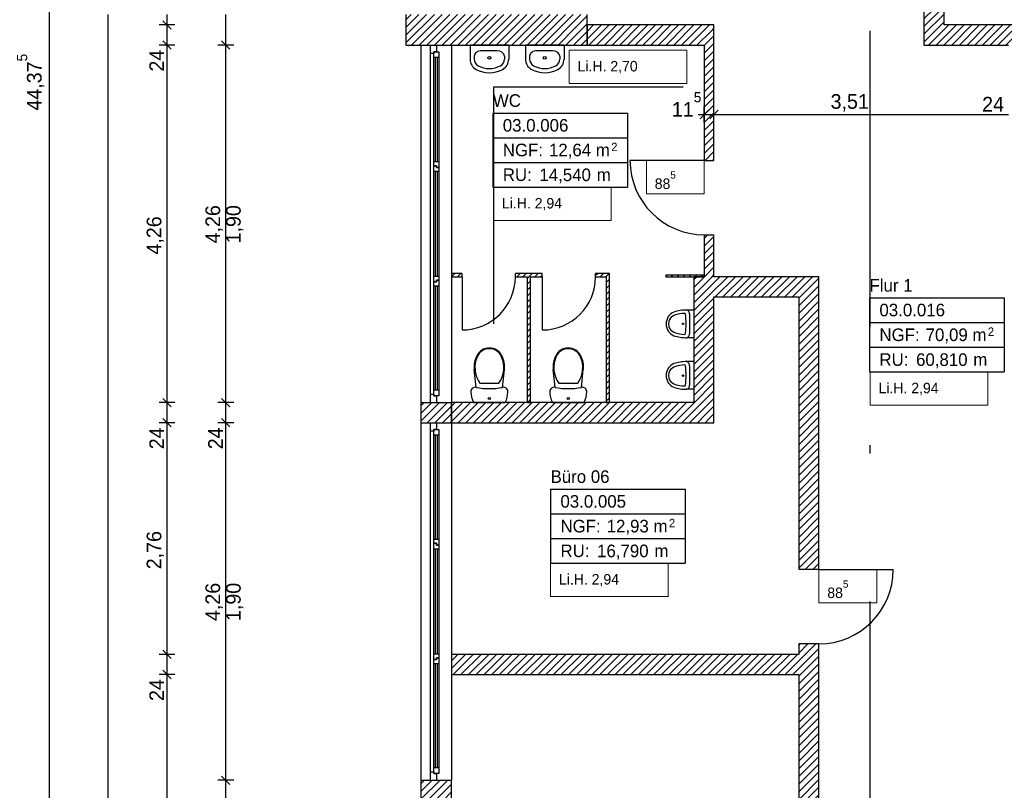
# Model space of a CAD drawing. Extents: x -28.8 to 50.4, y -5.6 to 85.1.
# Tile 5 of 29: x -4.7 to 7.1, y 13.7 to 22.9. Entities that reach past the tile are written whole.
import ezdxf

# ---------------------------------------------------------------- set-up
doc = ezdxf.new("R2010")
doc.units = 0
doc.header["$MEASUREMENT"] = 0
for name, pattern in [('Strichlinie', [0.005644, 0.002822, -0.002822]), ('Strichpunktlinie', [0.006703, 0.003528, -0.001764, 0, -0.001411]), ('Wipeout_Contour', [1, 0, -1])]:
    doc.linetypes.add(name, pattern=pattern)
for name, color, linetype in [('0._EG_2_0', 7, 'Continuous'), ('0._EG_2_A_1 Sanitär', 7, 'Continuous'), ('0._EG_2_P_BM_AUSSEN', 7, 'Continuous'), ('0._EG_2_P_ZE_BILD', 7, 'Continuous'), ('0._EG_2_P_ZE_TEXT', 7, 'Continuous'), ('0._EG_2_R_NT_INNENWAND', 7, 'Continuous'), ('0._EG_2_R_TR_AUSSENWAND', 7, 'Continuous'), ('0._EG_2_R_TR_INNENWAND', 7, 'Continuous'), ('0._EG_2_R_TR_UNTERZUG', 7, 'Continuous'), ('0._EG_2_Räume', 7, 'Continuous')]:
    doc.layers.add(name, color=color, linetype=linetype)
doc.styles.add('ERSTELLTER_STIL_1', font='txt')
doc.styles.add('ERSTELLTER_STIL_2', font='txt')
pattern_1 = [(45, (0, 0), (-0.04596194, 0.04596194), [])]
pattern_2 = [(45, (0, 0), (-0.03535534, 0.03535534), [])]

msp = doc.modelspace()

# ---------------------------------------------------------------- hatches: boundary and pattern name
at = {"layer": '0._EG_2_R_NT_INNENWAND', "linetype": 'Continuous', "ltscale": 1000}
h = msp.add_hatch(dxfattribs=at)
h.set_pattern_fill('MW_Kalksandstein_0002', color=256, style=0, pattern_type=2)
h.set_pattern_definition(pattern_1)
h.paths.add_polyline_path([(3.615, 22.865), (3.5, 22.625), (3.5, 21.25), (3.615, 21.25)], flags=0)
h = msp.add_hatch(dxfattribs=at)
h.set_pattern_fill('MW_Kalksandstein_0002', color=256, style=0, pattern_type=2)
h.set_pattern_definition(pattern_1)
h.paths.add_polyline_path([(3.5, 20.365), (3.5, 19.865), (3.615, 19.865), (3.615, 20.365)], flags=0)
h = msp.add_hatch(dxfattribs=at)
h.set_pattern_fill('MW_HLZ_0002', color=256, style=0, pattern_type=2)
h.set_pattern_definition(pattern_2)
h.paths.add_polyline_path([(0.49, 19.865), (0.615, 19.865), (0.615, 19.905), (0.49, 19.905)], flags=0)
h = msp.add_hatch(dxfattribs=at)
h.set_pattern_fill('MW_HLZ_0002', color=256, style=0, pattern_type=2)
h.set_pattern_definition(pattern_2)
h.paths.add_polyline_path([(1.25, 19.865), (1.57, 19.865), (1.57, 19.905), (1.25, 19.905)], flags=0)
h = msp.add_hatch(dxfattribs=at)
h.set_pattern_fill('MW_HLZ_0002', color=256, style=0, pattern_type=2)
h.set_pattern_definition(pattern_2)
h.paths.add_polyline_path([(1.43, 18.365), (1.43, 19.865), (1.39, 19.865), (1.39, 18.365)], flags=0)
h = msp.add_hatch(dxfattribs=at)
h.set_pattern_fill('MW_HLZ_0002', color=256, style=0, pattern_type=2)
h.set_pattern_definition(pattern_2)
h.paths.add_polyline_path([(2.205, 19.865), (2.33, 19.865), (2.37, 19.905), (2.205, 19.905)], flags=0)
h = msp.add_hatch(dxfattribs=at)
h.set_pattern_fill('MW_HLZ_0002', color=256, style=0, pattern_type=2)
h.set_pattern_definition(pattern_2)
h.paths.add_polyline_path([(2.33, 19.865), (2.33, 18.365), (2.37, 18.365), (2.37, 19.905)], flags=0)
h = msp.add_hatch(dxfattribs=at)
h.set_pattern_fill('MW_HLZ_0002', color=256, style=0, pattern_type=2)
h.set_pattern_definition(pattern_2)
h.paths.add_polyline_path([(3.5, 19.885), (3.04, 19.885), (3.04, 19.865), (3.5, 19.865)], flags=0)
at = {"layer": '0._EG_2_R_TR_AUSSENWAND', "linetype": 'Continuous', "ltscale": 1000}
h = msp.add_hatch(dxfattribs=at)
h.set_pattern_fill('MW_Kalksandstein_0002', color=256, style=0, pattern_type=2)
h.set_pattern_definition(pattern_1)
h.paths.add_polyline_path([(1.865, 22.99), (2.105, 22.625), (2.105, 22.99), (2.05, 22.99), (1.98, 22.99)], flags=0)
h = msp.add_hatch(dxfattribs=at)
h.set_pattern_fill('MW_Kalksandstein_0002', color=256, style=0, pattern_type=2)
h.set_pattern_definition(pattern_1)
h.paths.add_polyline_path([(0.125, 18.365), (0.125, 18.125), (0.24, 18.125), (0.31, 18.125), (0.49, 18.125), (0.49, 18.365), (0.31, 18.365), (0.24, 18.365)], flags=0)
h = msp.add_hatch(dxfattribs=at)
h.set_pattern_fill('MW_Kalksandstein_0002', color=256, style=0, pattern_type=2)
h.set_pattern_definition(pattern_1)
h.paths.add_polyline_path([(0.125, 13.625), (0.24, 13.625), (0.31, 13.625), (0.49, 13.625), (0.49, 13.865), (0.31, 13.865), (0.24, 13.865), (0.125, 13.865)], flags=0)
at = {"layer": '0._EG_2_R_TR_INNENWAND', "linetype": 'Continuous', "ltscale": 1000}
h = msp.add_hatch(dxfattribs=at)
h.set_pattern_fill('MW_Kalksandstein_0002', color=256, style=0, pattern_type=2)
h.set_pattern_definition(pattern_1)
h.paths.add_polyline_path([(6.115, 22.625), (6.355, 22.865), (6.355, 24.24), (6.115, 24.24)], flags=0)
h = msp.add_hatch(dxfattribs=at)
h.set_pattern_fill('MW_Kalksandstein_0002', color=256, style=0, pattern_type=2)
h.set_pattern_definition(pattern_1)
h.paths.add_polyline_path([(3.615, 22.865), (2.105, 22.865), (2.105, 22.625), (3.5, 22.625)], flags=0)
h = msp.add_hatch(dxfattribs=at)
h.set_pattern_fill('MW_Kalksandstein_0002', color=256, style=0, pattern_type=2)
h.set_pattern_definition(pattern_1)
h.paths.add_polyline_path([(6.115, 22.625), (9.99, 22.625), (9.99, 22.865), (6.355, 22.865)], flags=0)
h = msp.add_hatch(dxfattribs=at)
h.set_pattern_fill('MW_Kalksandstein_0002', color=256, style=0, pattern_type=2)
h.set_pattern_definition(pattern_1)
h.paths.add_polyline_path([(4.865, 19.865), (3.375, 19.865), (3.615, 19.625), (4.625, 19.625)], flags=0)
h = msp.add_hatch(dxfattribs=at)
h.set_pattern_fill('MW_Kalksandstein_0002', color=256, style=0, pattern_type=2)
h.set_pattern_definition(pattern_1)
h.paths.add_polyline_path([(3.375, 19.865), (3.375, 18.365), (3.615, 18.125), (3.615, 19.625)], flags=0)
h = msp.add_hatch(dxfattribs=at)
h.set_pattern_fill('MW_Kalksandstein_0002', color=256, style=0, pattern_type=2)
h.set_pattern_definition(pattern_1)
h.paths.add_polyline_path([(4.865, 19.865), (4.625, 19.625), (4.625, 16.375), (4.865, 16.375)], flags=0)
h = msp.add_hatch(dxfattribs=at)
h.set_pattern_fill('MW_Kalksandstein_0002', color=256, style=0, pattern_type=2)
h.set_pattern_definition(pattern_1)
h.paths.add_polyline_path([(0.49, 18.125), (3.615, 18.125), (3.375, 18.365), (0.49, 18.365)], flags=0)
h = msp.add_hatch(dxfattribs=at)
h.set_pattern_fill('MW_Kalksandstein_0002', color=256, style=0, pattern_type=2)
h.set_pattern_definition(pattern_1)
h.paths.add_polyline_path([(4.625, 12.437), (4.865, 12.437), (4.865, 15.49), (4.625, 15.49)], flags=0)
h = msp.add_hatch(dxfattribs=at)
h.set_pattern_fill('MW_Kalksandstein_0002', color=256, style=0, pattern_type=2)
h.set_pattern_definition(pattern_1)
h.paths.add_polyline_path([(0.49, 15.125), (4.625, 15.125), (4.625, 15.365), (0.49, 15.365)], flags=0)

# ---------------------------------------------------------------- linework, layer by layer
at = {"layer": '0._EG_2_0', "linetype": 'Continuous', "ltscale": 1000}
for p, q in [((0.125, 22.625), (0.24, 22.625)), ((0.24, 22.625), (0.31, 22.625)), ((0.31, 22.625), (0.49, 22.625)), ((3.5, 21.25), (3.615, 21.25)), ((3.5, 20.365), (3.615, 20.365)), ((0.615, 19.865), (0.615, 19.905)), ((1.25, 19.865), (1.25, 19.905)), ((1.57, 19.865), (1.57, 19.905)), ((2.205, 19.865), (2.205, 19.905)), ((0.125, 18.365), (0.24, 18.365)), ((0.24, 18.365), (0.31, 18.365)), ((0.31, 18.365), (0.49, 18.365)), ((0.125, 18.125), (0.24, 18.125)), ((0.24, 18.125), (0.31, 18.125)), ((0.31, 18.125), (0.49, 18.125)), ((4.865, 16.375), (4.625, 16.375)), ((4.865, 15.49), (4.625, 15.49)), ((0.125, 13.865), (0.24, 13.865)), ((0.24, 13.865), (0.31, 13.865)), ((0.31, 13.865), (0.49, 13.865))]:
    msp.add_line(p, q, dxfattribs=at)
at = {"layer": '0._EG_2_A_1 Sanitär', "linetype": 'Continuous', "ltscale": 1000}
for p, q in [((0.71, 22.625), (0.71, 22.457)), ((1.17, 22.625), (0.71, 22.625)), ((0.849, 22.557), (0.849, 22.557)), ((1.031, 22.557), (0.849, 22.557)), ((1.17, 22.625), (1.17, 22.457)), ((1.37, 22.625), (1.37, 22.457)), ((1.83, 22.625), (1.37, 22.625)), ((1.509, 22.557), (1.509, 22.557)), ((1.691, 22.557), (1.509, 22.557)), ((1.83, 22.625), (1.83, 22.457)), ((0.76, 22.491), (0.76, 22.457)), ((1.12, 22.491), (1.12, 22.457)), ((1.42, 22.491), (1.42, 22.457)), ((1.78, 22.491), (1.78, 22.457)), ((3.375, 19.468), (3.292, 19.468)), ((3.375, 19.468), (3.375, 19.138)), ((3.325, 19.418), (3.325, 19.188)), ((3.375, 19.138), (3.292, 19.138)), ((3.375, 18.853), (3.292, 18.853)), ((3.325, 18.803), (3.325, 18.573)), ((3.375, 18.853), (3.375, 18.523)), ((0.784, 18.546), (0.761, 18.758)), ((1.096, 18.546), (1.119, 18.758)), ((1.724, 18.546), (1.701, 18.758)), ((2.036, 18.546), (2.059, 18.758)), ((0.827, 18.596), (1.053, 18.596)), ((1.767, 18.596), (1.993, 18.596)), ((3.375, 18.523), (3.292, 18.523)), ((0.751, 18.365), (1.129, 18.365)), ((1.691, 18.365), (2.069, 18.365))]:
    msp.add_line(p, q, dxfattribs=at)
for centre in [(0.94, 22.473), (1.6, 22.473)]:
    msp.add_circle(centre, 0.0175, dxfattribs=at)
for centre, radius, start, end in [((0.849, 22.457), 0.139, 180, 241.5254), ((0.849, 22.457), 0.0889, 180, 241.5254), ((1.031, 22.457), 0.0889, 298.4746, 0), ((1.031, 22.457), 0.139, 298.4746, 0), ((1.509, 22.457), 0.139, 180, 241.5254), ((1.509, 22.457), 0.0889, 180, 241.5254), ((1.691, 22.457), 0.0889, 298.4746, 0), ((1.691, 22.457), 0.139, 298.4746, 0), ((0.94, 22.625), 0.33, 241.5254, 298.4746), ((0.94, 22.625), 0.28, 241.5254, 298.4746), ((1.6, 22.625), 0.33, 241.5254, 298.4746), ((1.6, 22.625), 0.28, 241.5254, 298.4746)]:
    msp.add_arc(centre, radius, start, end, dxfattribs=at)
for centre, major_axis, ratio, start_param, end_param in [((0.849, 22.491), (0.0889, 0), 0.750558, 1.570796, 3.141593), ((1.031, 22.491), (0.0889, 0), 0.750558, 0, 1.570796), ((1.509, 22.491), (0.0889, 0), 0.750558, 1.570796, 3.141593), ((1.691, 22.491), (0.0889, 0), 0.750558, 0, 1.570796), ((3.292, 18.878), (0, -0.59), 0.93164, 3.141593, 3.427283), ((3.277, 19.418), (0, -0.0513), 0.93164, 1.570796, 2.919805), ((3.185, 19.303), (0, -0.15), 0.93164, 3.48908, 5.935698), ((3.172, 19.303), (0, -0.107), 0.93164, 4.135515, 5.289263), ((3.193, 19.273), (0, -0.142), 0.93164, 3.419162, 4.045083), ((3.291, 18.863), (0, -0.566), 0.93164, 3.193476, 3.39964), ((3.263, 19.415), (0, -0.0133), 0.93164, 1.753661, 3.055796), ((2.532, 19.303), (0, -0.806), 0.93164, 1.428537, 1.713056), ((3.193, 19.333), (0, -0.142), 0.93164, 5.379695, 6.005616), ((3.292, 19.728), (0, -0.59), 0.93164, 5.997495, 6.283185), ((3.291, 19.743), (0, -0.566), 0.93164, 6.025138, 6.231302), ((3.263, 19.191), (0, -0.0133), 0.93164, 0.085797, 1.387931), ((3.277, 19.188), (0, -0.0513), 0.93164, 0.221788, 1.570796), ((0.94, 18.849), (0.167, 0), 0.9963, 0.460323, 2.681266), ((0.94, 18.849), (0.159, 0), 0.9963, 0.460398, 2.681215), ((1.88, 18.849), (0.167, 0), 0.9963, 0.460323, 2.681266), ((1.88, 18.849), (0.159, 0), 0.9963, 0.460398, 2.681215), ((1.096, 18.783), (0.328, 0), 0.9963, 2.713123, 3.753215), ((1.059, 18.79), (0.3, 0), 0.9963, 2.681243, 3.248348), ((0.784, 18.783), (0.328, 0), 0.9963, 5.671563, 6.711655), ((0.821, 18.79), (0.3, 0), 0.9963, 6.17643, 6.743535), ((2.036, 18.783), (0.328, 0), 0.9963, 2.713123, 3.753215), ((1.999, 18.79), (0.3, 0), 0.9963, 2.681243, 3.248348), ((1.724, 18.783), (0.328, 0), 0.9963, 5.671563, 6.711655), ((1.761, 18.79), (0.3, 0), 0.9963, 6.17643, 6.743535), ((3.185, 18.688), (0, -0.15), 0.93164, 3.48908, 5.935698), ((3.193, 18.658), (0, -0.142), 0.93164, 3.419162, 4.045083), ((3.292, 18.263), (0, -0.59), 0.93164, 3.141593, 3.427283), ((3.291, 18.248), (0, -0.566), 0.93164, 3.193476, 3.39964), ((3.263, 18.8), (0, -0.0133), 0.93164, 1.753661, 3.055796), ((2.532, 18.688), (0, -0.806), 0.93164, 1.428537, 1.713056), ((3.277, 18.803), (0, -0.0513), 0.93164, 1.570796, 2.919805), ((3.172, 18.688), (0, -0.107), 0.93164, 4.135515, 5.289263), ((0.773, 18.495), (0.0531, 0), 0.9963, 1.370401, 3.141557), ((0.94, 19.313), (0.785, 0), 0.9963, 4.511968, 4.912814), ((0.94, 19.313), (0.785, 0), 0.9963, 4.511968, 4.912814), ((0.94, 19.313), (0.785, 0), 0.9963, 4.511962, 4.912815), ((1.107, 18.495), (0.0531, 0), 0.9963, 0.000036, 1.771191), ((1.713, 18.495), (0.0531, 0), 0.9963, 1.370401, 3.141557), ((1.88, 19.313), (0.785, 0), 0.9963, 4.511968, 4.912814), ((1.88, 19.313), (0.785, 0), 0.9963, 4.511968, 4.912814), ((1.88, 19.313), (0.785, 0), 0.9963, 4.511962, 4.912815), ((2.047, 18.495), (0.0531, 0), 0.9963, 0.000036, 1.771191), ((3.193, 18.718), (0, -0.142), 0.93164, 5.379695, 6.005616), ((3.292, 19.113), (0, -0.59), 0.93164, 5.997495, 6.283185), ((3.291, 19.128), (0, -0.566), 0.93164, 6.025138, 6.231302), ((3.263, 18.576), (0, -0.0133), 0.93164, 0.085797, 1.387931), ((3.277, 18.573), (0, -0.0513), 0.93164, 0.221788, 1.570796), ((1.007, 18.495), (0.287, 0), 0.9963, 3.141584, 3.611059), ((0.873, 18.495), (0.287, 0), 0.9963, 5.813719, 6.283194), ((1.947, 18.495), (0.287, 0), 0.9963, 3.141584, 3.611059), ((1.813, 18.495), (0.287, 0), 0.9963, 5.813719, 6.283194)]:
    msp.add_ellipse(centre, major_axis=major_axis, ratio=ratio, start_param=start_param, end_param=end_param, dxfattribs=at)
for centre, major_axis, ratio in [((3.246, 19.303), (0, -0.00927), 0.93164), ((3.246, 18.687), (0, -0.00927), 0.93164), ((0.94, 18.415), (0.0122, 0), 0.9963), ((0.94, 18.415), (0.0122, 0), 0.9963), ((1.88, 18.415), (0.0122, 0), 0.9963), ((1.88, 18.415), (0.0122, 0), 0.9963)]:
    msp.add_ellipse(centre, major_axis=major_axis, ratio=ratio, dxfattribs=at)
at = {"layer": '0._EG_2_P_BM_AUSSEN', "linetype": 'Continuous', "ltscale": 1000}
for p, q in [((-4.299, 0), (-4.299, 44.375)), ((-3.599, 0.365), (-3.599, 22.99)), ((-2.899, 22.865), (-2.899, 22.99)), ((-2.199, 22.625), (-2.199, 22.99)), ((-2.949, 22.915), (-2.849, 22.815)), ((-2.805, 22.865), (-2.992, 22.865)), ((-2.899, 22.625), (-2.899, 22.865)), ((-2.949, 22.675), (-2.849, 22.575)), ((-2.249, 22.675), (-2.149, 22.575)), ((-2.805, 22.625), (-2.992, 22.625)), ((-2.899, 18.365), (-2.899, 22.625)), ((-2.105, 22.625), (-2.292, 22.625)), ((-2.199, 18.365), (-2.199, 22.625)), ((3.55, 21.848), (3.45, 21.748)), ((3.5, 21.704), (3.5, 21.892)), ((3.665, 21.848), (3.565, 21.748)), ((3.615, 21.704), (3.615, 21.892)), ((3.425, 21.798), (3.5, 21.798)), ((3.5, 21.798), (3.615, 21.798)), ((3.615, 21.798), (7.125, 21.798)), ((-2.949, 18.415), (-2.849, 18.315)), ((-2.249, 18.415), (-2.149, 18.315)), ((-2.805, 18.365), (-2.992, 18.365)), ((-2.899, 18.125), (-2.899, 18.365)), ((-2.105, 18.365), (-2.292, 18.365)), ((-2.199, 18.125), (-2.199, 18.365)), ((-2.805, 18.125), (-2.992, 18.125)), ((-2.949, 18.175), (-2.849, 18.075)), ((-2.899, 15.365), (-2.899, 18.125)), ((-2.105, 18.125), (-2.292, 18.125)), ((-2.249, 18.175), (-2.149, 18.075)), ((-2.199, 13.865), (-2.199, 18.125)), ((-2.805, 15.365), (-2.992, 15.365)), ((-2.949, 15.415), (-2.849, 15.315)), ((-2.899, 15.125), (-2.899, 15.365)), ((-2.949, 15.175), (-2.849, 15.075)), ((-2.805, 15.125), (-2.992, 15.125)), ((-2.899, 10.803), (-2.899, 15.125)), ((-2.105, 13.865), (-2.292, 13.865)), ((-2.249, 13.915), (-2.149, 13.815)), ((-2.199, 13.625), (-2.199, 13.865))]:
    msp.add_line(p, q, dxfattribs=at)
at = {"layer": '0._EG_2_P_ZE_BILD', "linetype": 'Strichpunktlinie', "ltscale": 1000}
msp.add_line((5.475, -1.141), (5.475, 45.062), dxfattribs=at)
at = {"layer": '0._EG_2_P_ZE_TEXT', "color": 255, "linetype": 'Continuous', "lineweight": 18, "ltscale": 1000}
for p, q in [((3.292, 22.565), (1.891, 22.565)), ((1.891, 22.565), (1.891, 22.168)), ((3.292, 22.168), (3.292, 22.565)), ((1.891, 22.168), (3.292, 22.168)), ((3.5, 21.25), (2.81, 21.25)), ((2.81, 21.25), (2.81, 20.854)), ((3.5, 20.854), (3.5, 21.25)), ((2.391, 20.932), (0.99, 20.932)), ((0.99, 20.932), (0.99, 20.535)), ((2.391, 20.535), (2.391, 20.932)), ((2.81, 20.854), (3.5, 20.854)), ((0.99, 20.535), (2.391, 20.535)), ((6.876, 18.73), (5.475, 18.73)), ((5.475, 18.73), (5.475, 18.333)), ((6.876, 18.333), (6.876, 18.73)), ((5.475, 18.333), (6.876, 18.333)), ((3.07, 16.45), (1.669, 16.45)), ((1.669, 16.45), (1.669, 16.054)), ((3.07, 16.054), (3.07, 16.45)), ((5.555, 16.375), (4.865, 16.375)), ((4.865, 16.375), (4.865, 15.979)), ((5.555, 15.979), (5.555, 16.375)), ((1.669, 16.054), (3.07, 16.054)), ((4.865, 15.979), (5.555, 15.979))]:
    msp.add_line(p, q, dxfattribs=at)
at = {"layer": '0._EG_2_R_NT_INNENWAND', "linetype": 'Continuous', "ltscale": 1000}
for p, q in [((3.615, 21.25), (3.615, 22.865)), ((3.5, 22.625), (3.5, 21.25)), ((3.5, 21.25), (2.615, 21.25)), ((3.5, 20.365), (3.5, 19.865)), ((3.615, 19.865), (3.615, 20.365)), ((0.615, 19.905), (0.49, 19.905)), ((0.49, 19.905), (0.49, 19.865)), ((0.49, 19.865), (0.615, 19.865)), ((0.615, 19.865), (0.615, 19.23)), ((1.57, 19.905), (1.25, 19.905)), ((1.25, 19.865), (1.39, 19.865)), ((1.39, 19.865), (1.39, 18.365)), ((1.43, 19.865), (1.57, 19.865)), ((1.43, 18.365), (1.43, 19.865)), ((1.57, 19.865), (1.57, 19.23)), ((2.37, 19.905), (2.205, 19.905)), ((2.205, 19.865), (2.33, 19.865)), ((2.33, 19.865), (2.33, 18.365)), ((2.37, 18.365), (2.37, 19.905)), ((3.5, 19.885), (3.04, 19.885)), ((3.04, 19.885), (3.04, 19.865)), ((3.04, 19.865), (3.5, 19.865)), ((3.5, 19.865), (3.5, 19.885)), ((1.39, 18.365), (1.43, 18.365)), ((2.33, 18.365), (2.37, 18.365))]:
    msp.add_line(p, q, dxfattribs=at)
for centre, radius, start, end in [((3.5, 21.25), 0.885, 180, 270), ((0.615, 19.865), 0.635, 270, 0), ((1.57, 19.865), 0.635, 270, 0)]:
    msp.add_arc(centre, radius, start, end, dxfattribs=at)
at = {"layer": '0._EG_2_R_TR_AUSSENWAND', "linetype": 'Continuous', "ltscale": 1000}
for p, q in [((-0.055, 22.99), (-0.055, 22.625)), ((2.105, 22.625), (2.105, 22.99)), ((-0.055, 22.625), (0.125, 22.625)), ((0.125, 22.625), (0.125, 18.365)), ((0.49, 22.625), (0.49, 18.365)), ((0.49, 22.625), (2.105, 22.625)), ((0.125, 18.365), (0.125, 18.125)), ((0.49, 18.125), (0.49, 18.365)), ((0.125, 18.125), (0.125, 13.865)), ((0.49, 18.125), (0.49, 13.865)), ((0.125, 13.865), (0.125, 13.625)), ((0.49, 13.625), (0.49, 13.865))]:
    msp.add_line(p, q, dxfattribs=at)
at = {"layer": '0._EG_2_R_TR_INNENWAND', "linetype": 'Continuous', "ltscale": 1000}
for p, q in [((6.115, 24.24), (6.115, 22.625)), ((6.355, 22.865), (6.355, 24.24)), ((3.615, 22.865), (2.105, 22.865)), ((2.105, 22.865), (2.105, 22.625)), ((9.99, 22.865), (6.355, 22.865)), ((2.105, 22.625), (3.5, 22.625)), ((6.115, 22.625), (7.125, 22.625)), ((3.5, 19.865), (3.375, 19.865)), ((3.375, 19.865), (3.375, 18.365)), ((4.865, 19.865), (3.615, 19.865)), ((4.865, 16.375), (4.865, 19.865)), ((3.615, 19.625), (4.625, 19.625)), ((3.615, 18.125), (3.615, 19.625)), ((4.625, 19.625), (4.625, 16.375)), ((3.375, 18.365), (0.49, 18.365)), ((0.49, 18.365), (0.49, 18.125)), ((0.49, 18.125), (3.615, 18.125)), ((4.865, 16.375), (5.75, 16.375)), ((4.625, 15.49), (4.625, 15.365)), ((4.865, 12.437), (4.865, 15.49)), ((4.625, 15.365), (0.49, 15.365)), ((0.49, 15.365), (0.49, 15.125)), ((0.49, 15.125), (4.625, 15.125)), ((4.625, 15.125), (4.625, 12.437))]:
    msp.add_line(p, q, dxfattribs=at)
msp.add_arc((4.865, 16.375), 0.885, 270, 0, dxfattribs=at)
at = {"layer": '0._EG_2_R_TR_UNTERZUG', "linetype": 'Strichlinie', "ltscale": 1000}
for p, q in [((3.25, 22.125), (0.99, 22.125)), ((0.99, 22.125), (0.99, 18.365))]:
    msp.add_line(p, q, dxfattribs=at)
at = {"layer": '0._EG_2_Räume', "linetype": 'Continuous', "ltscale": 1000}
for p, q in [((0.982, 21.815), (0.982, 20.932)), ((0.982, 21.815), (2.586, 21.815)), ((2.586, 21.815), (2.586, 20.932)), ((0.982, 21.521), (2.586, 21.521)), ((0.982, 21.226), (2.586, 21.226)), ((0.982, 20.932), (2.586, 20.932)), ((5.468, 19.614), (5.468, 18.73)), ((5.468, 19.614), (7.071, 19.614)), ((7.071, 19.614), (7.071, 18.73)), ((5.468, 19.319), (7.071, 19.319)), ((5.468, 19.025), (7.071, 19.025)), ((5.468, 18.73), (7.071, 18.73)), ((1.669, 17.334), (1.669, 16.45)), ((1.669, 17.334), (3.272, 17.334)), ((3.272, 17.334), (3.272, 16.45)), ((1.669, 17.039), (3.272, 17.039)), ((1.669, 16.745), (3.272, 16.745)), ((1.669, 16.45), (3.272, 16.45))]:
    msp.add_line(p, q, dxfattribs=at)

# ---------------------------------------------------------------- texts
at = {"layer": '0._EG_2_P_BM_AUSSEN', "linetype": 'Continuous', "char_height": 0.175, "attachment_point": 7, "rotation": 90, "style": 'ERSTELLTER_STIL_2'}
for s, insert in [('{44,37\\A1{\\H0.7x;\\S5^  ;}}', (-4.36, 21.844)), ('{24}', (-2.934, 22.309)), ('{4,26}', (-2.234, 20.262)), ('{1,90}', (-1.989, 20.262)), ('{4,26}', (-2.934, 20.129)), ('{24}', (-2.934, 17.809)), ('{24}', (-2.234, 17.809)), ('{2,76}', (-2.934, 16.379)), ('{4,26}', (-2.234, 15.762)), ('{1,90}', (-1.989, 15.762)), ('{24}', (-2.934, 14.809))]:
    msp.add_mtext(s, dxfattribs=dict(at, insert=insert))
at = {"layer": '0._EG_2_P_BM_AUSSEN', "linetype": 'Continuous', "char_height": 0.175, "attachment_point": 7, "style": 'ERSTELLTER_STIL_2'}
for s, insert in [('{11\\A1{\\H0.7x;\\S5^  ;}}', (3.114, 21.771)), ('{3,51}', (5.004, 21.833)), ('{24}', (6.809, 21.833))]:
    msp.add_mtext(s, dxfattribs=dict(at, insert=insert))
at = {"layer": '0._EG_2_P_ZE_TEXT', "linetype": 'Continuous', "char_height": 0.125, "attachment_point": 1, "style": 'ERSTELLTER_STIL_2'}
for s, insert in [('{Li.H. 2,70}', (1.991, 22.436)), ('{88\\A1{\\H0.7x;\\S5^  ;}}', (2.91, 21.121)), ('{Li.H. 2,94}', (1.09, 20.803)), ('{Li.H. 2,94}', (5.575, 18.601)), ('{Li.H. 2,94}', (1.769, 16.322)), ('{88\\A1{\\H0.7x;\\S5^  ;}}', (4.965, 16.246))]:
    msp.add_mtext(s, dxfattribs=dict(at, insert=insert))
at = {"layer": '0._EG_2_Räume', "linetype": 'Continuous'}
for s, insert, char_height, attachment_point, style in [('{WC}', (0.982, 22.039), 0.15, 1, 'ERSTELLTER_STIL_1'), ('{03.0.006 }', (1.1, 21.744), 0.15, 1, 'ERSTELLTER_STIL_2'), ('{2}', (2.392, 21.461), 0.1, 1, 'ERSTELLTER_STIL_2'), ('{NGF: }', (1.1, 21.45), 0.15, 1, 'ERSTELLTER_STIL_2'), ('{12,64 m}', (1.65, 21.45), 0.15, 1, 'ERSTELLTER_STIL_2'), ('{RU: }', (1.1, 21.155), 0.15, 1, 'ERSTELLTER_STIL_2'), ('{14,540}', (1.536, 20.976), 0.15, 7, 'ERSTELLTER_STIL_2'), ('{ m}', (2.163, 21.155), 0.15, 1, 'ERSTELLTER_STIL_2'), ('{Flur 1}', (5.468, 19.837), 0.15, 1, 'ERSTELLTER_STIL_1'), ('{03.0.016 }', (5.586, 19.543), 0.15, 1, 'ERSTELLTER_STIL_2'), ('{NGF: }', (5.586, 19.248), 0.15, 1, 'ERSTELLTER_STIL_2'), ('{70,09 m}', (6.136, 19.248), 0.15, 1, 'ERSTELLTER_STIL_2'), ('{2}', (6.877, 19.26), 0.1, 1, 'ERSTELLTER_STIL_2'), ('{RU: }', (5.586, 18.953), 0.15, 1, 'ERSTELLTER_STIL_2'), ('{60,810}', (6.022, 18.774), 0.15, 7, 'ERSTELLTER_STIL_2'), ('{ m}', (6.648, 18.953), 0.15, 1, 'ERSTELLTER_STIL_2'), ('{Büro 06}', (1.669, 17.558), 0.15, 1, 'ERSTELLTER_STIL_1'), ('{03.0.005 }', (1.787, 17.263), 0.15, 1, 'ERSTELLTER_STIL_2'), ('{NGF: }', (1.787, 16.968), 0.15, 1, 'ERSTELLTER_STIL_2'), ('{12,93 m}', (2.337, 16.968), 0.15, 1, 'ERSTELLTER_STIL_2'), ('{2}', (3.079, 16.98), 0.1, 1, 'ERSTELLTER_STIL_2'), ('{RU: }', (1.787, 16.674), 0.15, 1, 'ERSTELLTER_STIL_2'), ('{16,790}', (2.223, 16.495), 0.15, 7, 'ERSTELLTER_STIL_2'), ('{ m}', (2.85, 16.674), 0.15, 1, 'ERSTELLTER_STIL_2')]:
    msp.add_mtext(s, dxfattribs=dict(at, insert=insert, char_height=char_height, attachment_point=attachment_point, style=style))

# ---------------------------------------------------------------- wipeouts: each hides what was drawn before it
at = {"color": 254, "linetype": 'Wipeout_Contour', "lineweight": 0, "ltscale": 82.013923}
msp.add_wipeout([(0.24, 22.525), (0.28, 22.525), (0.28, 18.465), (0.24, 18.465)], dxfattribs=at).dxf.layer = '0._EG_2_R_TR_AUSSENWAND'
at = {"color": 254, "linetype": 'Wipeout_Contour', "lineweight": 0, "ltscale": 64.024694}
msp.add_wipeout([(0.24, 18.025), (0.28, 18.025), (0.28, 13.965), (0.24, 13.965)], dxfattribs=at).dxf.layer = '0._EG_2_R_TR_AUSSENWAND'

# ---------------------------------------------------------------- next in the draw order: wipeouts: each hides what was drawn before it
at = {"color": 254, "linetype": 'Wipeout_Contour', "lineweight": 0, "ltscale": 134.820232}
msp.add_wipeout([(0.31, 22.625), (0.31, 22.545), (0.28, 22.545), (0.28, 22.525), (0.24, 22.525), (0.24, 22.625)], dxfattribs=at).dxf.layer = '0._EG_2_R_TR_AUSSENWAND'
at = {"color": 254, "linetype": 'Wipeout_Contour', "lineweight": 0, "ltscale": 111.187066}
msp.add_wipeout([(0.24, 18.365), (0.24, 18.465), (0.28, 18.465), (0.28, 18.445), (0.31, 18.445), (0.31, 18.365)], dxfattribs=at).dxf.layer = '0._EG_2_R_TR_AUSSENWAND'
at = {"color": 254, "linetype": 'Wipeout_Contour', "lineweight": 0, "ltscale": 107.827794}
msp.add_wipeout([(0.31, 18.125), (0.31, 18.045), (0.28, 18.045), (0.28, 18.025), (0.24, 18.025), (0.24, 18.125)], dxfattribs=at).dxf.layer = '0._EG_2_R_TR_AUSSENWAND'
at = {"color": 254, "linetype": 'Wipeout_Contour', "lineweight": 0, "ltscale": 84.199119}
msp.add_wipeout([(0.24, 13.865), (0.24, 13.965), (0.28, 13.965), (0.28, 13.945), (0.31, 13.945), (0.31, 13.865)], dxfattribs=at).dxf.layer = '0._EG_2_R_TR_AUSSENWAND'

# ---------------------------------------------------------------- next in the draw order: hatches: boundary and pattern name
at = {"layer": '0._EG_2_R_TR_AUSSENWAND', "linetype": 'Continuous', "ltscale": 1000}
h = msp.add_hatch(dxfattribs=at)
h.set_pattern_fill('MW_Kalksandstein_0002', color=256, style=0, pattern_type=2)
h.set_pattern_definition(pattern_1)
h.paths.add_polyline_path([(-0.055, 22.625), (2.105, 22.625), (1.865, 22.99), (-0.055, 22.99)], flags=0)

# ---------------------------------------------------------------- next in the draw order: linework, layer by layer
for p, q in [((0.24, 22.625), (0.31, 22.625)), ((0.24, 18.365), (0.31, 18.365)), ((0.24, 18.125), (0.31, 18.125)), ((0.24, 13.865), (0.31, 13.865))]:
    msp.add_line(p, q, dxfattribs=at)

# ---------------------------------------------------------------- next in the draw order: wipeouts: each hides what was drawn before it
at = {"color": 254, "linetype": 'Wipeout_Contour', "lineweight": 0, "ltscale": 87.458044}
msp.add_wipeout([(0.28, 22.475), (0.3, 22.475), (0.3, 21.238), (0.28, 21.238)], dxfattribs=at).dxf.layer = '0._EG_2_R_TR_AUSSENWAND'
at = {"color": 254, "linetype": 'Wipeout_Contour', "lineweight": 0, "ltscale": 69.466453}
msp.add_wipeout([(0.28, 17.975), (0.3, 17.975), (0.3, 16.738), (0.28, 16.738)], dxfattribs=at).dxf.layer = '0._EG_2_R_TR_AUSSENWAND'

# ---------------------------------------------------------------- next in the draw order: wipeouts: each hides what was drawn before it
at = {"color": 254, "linetype": 'Wipeout_Contour', "lineweight": 0, "ltscale": 87.46042}
msp.add_wipeout([(0.32, 22.475), (0.34, 22.475), (0.34, 21.238), (0.32, 21.238)], dxfattribs=at).dxf.layer = '0._EG_2_R_TR_AUSSENWAND'
at = {"color": 254, "linetype": 'Wipeout_Contour', "lineweight": 0, "ltscale": 69.46948}
msp.add_wipeout([(0.32, 17.975), (0.34, 17.975), (0.34, 16.738), (0.32, 16.738)], dxfattribs=at).dxf.layer = '0._EG_2_R_TR_AUSSENWAND'

# ---------------------------------------------------------------- next in the draw order: wipeouts: each hides what was drawn before it
at = {"color": 254, "linetype": 'Wipeout_Contour', "lineweight": 0, "ltscale": 90.070916}
msp.add_wipeout([(0.28, 22.545), (0.34, 22.545), (0.34, 22.475), (0.28, 22.475)], dxfattribs=at).dxf.layer = '0._EG_2_R_TR_AUSSENWAND'
at = {"color": 254, "linetype": 'Wipeout_Contour', "lineweight": 0, "ltscale": 126.797905}
msp.add_wipeout([(0.28, 21.188), (0.28, 21.238), (0.34, 21.238), (0.34, 21.168), (0.31, 21.168), (0.31, 21.188)], dxfattribs=at).dxf.layer = '0._EG_2_R_TR_AUSSENWAND'
at = {"color": 254, "linetype": 'Wipeout_Contour', "lineweight": 0, "ltscale": 72.07867}
msp.add_wipeout([(0.28, 18.045), (0.34, 18.045), (0.34, 17.975), (0.28, 17.975)], dxfattribs=at).dxf.layer = '0._EG_2_R_TR_AUSSENWAND'
at = {"color": 254, "linetype": 'Wipeout_Contour', "lineweight": 0, "ltscale": 99.807705}
msp.add_wipeout([(0.28, 16.688), (0.28, 16.738), (0.34, 16.738), (0.34, 16.668), (0.31, 16.668), (0.31, 16.688)], dxfattribs=at).dxf.layer = '0._EG_2_R_TR_AUSSENWAND'

# ---------------------------------------------------------------- next in the draw order: linework, layer by layer
at = {"layer": '0._EG_2_R_TR_AUSSENWAND', "linetype": 'Continuous', "ltscale": 1000}
for p, q in [((0.24, 22.525), (0.24, 22.625)), ((0.31, 22.545), (0.28, 22.545)), ((0.28, 22.545), (0.34, 22.545)), ((0.31, 22.625), (0.31, 22.545)), ((0.24, 18.025), (0.24, 18.125)), ((0.31, 18.125), (0.31, 18.045)), ((0.31, 18.045), (0.28, 18.045)), ((0.28, 18.045), (0.34, 18.045))]:
    msp.add_line(p, q, dxfattribs=at)

# ---------------------------------------------------------------- next in the draw order: wipeouts: each hides what was drawn before it
at = {"color": 254, "linetype": 'Wipeout_Contour', "lineweight": 0, "ltscale": 87.459195}
msp.add_wipeout([(0.32, 22.475), (0.32, 21.238), (0.3, 21.238), (0.3, 22.475)], dxfattribs=at).dxf.layer = '0._EG_2_R_TR_AUSSENWAND'
at = {"color": 254, "linetype": 'Wipeout_Contour', "lineweight": 0, "ltscale": 82.013528}
msp.add_wipeout([(0.28, 21.118), (0.3, 21.118), (0.3, 19.872), (0.28, 19.872)], dxfattribs=at).dxf.layer = '0._EG_2_R_TR_AUSSENWAND'
at = {"color": 254, "linetype": 'Wipeout_Contour', "lineweight": 0, "ltscale": 69.46792}
msp.add_wipeout([(0.32, 17.975), (0.32, 16.738), (0.3, 16.738), (0.3, 17.975)], dxfattribs=at).dxf.layer = '0._EG_2_R_TR_AUSSENWAND'
at = {"color": 254, "linetype": 'Wipeout_Contour', "lineweight": 0, "ltscale": 64.023311}
msp.add_wipeout([(0.28, 16.618), (0.3, 16.618), (0.3, 15.372), (0.28, 15.372)], dxfattribs=at).dxf.layer = '0._EG_2_R_TR_AUSSENWAND'

# ---------------------------------------------------------------- next in the draw order: linework, layer by layer
at = {"layer": '0._EG_2_R_TR_AUSSENWAND', "linetype": 'Continuous', "ltscale": 1000}
for p, q in [((0.28, 22.525), (0.24, 22.525)), ((0.28, 22.545), (0.28, 22.525)), ((0.28, 22.475), (0.28, 22.545)), ((0.34, 22.545), (0.34, 22.475)), ((0.34, 22.475), (0.28, 22.475)), ((0.28, 18.025), (0.24, 18.025)), ((0.28, 18.045), (0.28, 18.025)), ((0.28, 17.975), (0.28, 18.045)), ((0.34, 17.975), (0.28, 17.975)), ((0.34, 18.045), (0.34, 17.975))]:
    msp.add_line(p, q, dxfattribs=at)

# ---------------------------------------------------------------- next in the draw order: wipeouts: each hides what was drawn before it
at = {"color": 254, "linetype": 'Wipeout_Contour', "lineweight": 0, "ltscale": 82.01607}
msp.add_wipeout([(0.32, 21.118), (0.34, 21.118), (0.34, 19.872), (0.32, 19.872)], dxfattribs=at).dxf.layer = '0._EG_2_R_TR_AUSSENWAND'
at = {"color": 254, "linetype": 'Wipeout_Contour', "lineweight": 0, "ltscale": 64.026613}
msp.add_wipeout([(0.32, 16.618), (0.34, 16.618), (0.34, 15.372), (0.32, 15.372)], dxfattribs=at).dxf.layer = '0._EG_2_R_TR_AUSSENWAND'

# ---------------------------------------------------------------- next in the draw order: wipeouts: each hides what was drawn before it
at = {"color": 254, "linetype": 'Wipeout_Contour', "lineweight": 0, "ltscale": 127.415258}
msp.add_wipeout([(0.34, 21.168), (0.34, 21.118), (0.28, 21.118), (0.28, 21.188), (0.31, 21.188), (0.31, 21.168)], dxfattribs=at).dxf.layer = '0._EG_2_R_TR_AUSSENWAND'
at = {"color": 254, "linetype": 'Wipeout_Contour', "lineweight": 0, "ltscale": 118.600669}
msp.add_wipeout([(0.31, 19.822), (0.31, 19.802), (0.28, 19.802), (0.28, 19.872), (0.34, 19.872), (0.34, 19.822)], dxfattribs=at).dxf.layer = '0._EG_2_R_TR_AUSSENWAND'
at = {"color": 254, "linetype": 'Wipeout_Contour', "lineweight": 0, "ltscale": 100.42519}
msp.add_wipeout([(0.34, 16.668), (0.34, 16.618), (0.28, 16.618), (0.28, 16.688), (0.31, 16.688), (0.31, 16.668)], dxfattribs=at).dxf.layer = '0._EG_2_R_TR_AUSSENWAND'
at = {"color": 254, "linetype": 'Wipeout_Contour', "lineweight": 0, "ltscale": 91.612251}
msp.add_wipeout([(0.31, 15.322), (0.31, 15.302), (0.28, 15.302), (0.28, 15.372), (0.34, 15.372), (0.34, 15.322)], dxfattribs=at).dxf.layer = '0._EG_2_R_TR_AUSSENWAND'

# ---------------------------------------------------------------- next in the draw order: linework, layer by layer
at = {"layer": '0._EG_2_R_TR_AUSSENWAND', "linetype": 'Continuous', "ltscale": 1000}
for p, q in [((0.28, 21.238), (0.28, 22.475)), ((0.3, 21.238), (0.3, 22.475)), ((0.32, 22.475), (0.32, 21.238)), ((0.34, 22.475), (0.34, 21.238)), ((0.28, 21.188), (0.28, 21.238)), ((0.28, 21.238), (0.34, 21.238)), ((0.31, 21.188), (0.28, 21.188)), ((0.28, 21.188), (0.31, 21.188)), ((0.28, 16.738), (0.28, 17.975)), ((0.3, 16.738), (0.3, 17.975)), ((0.32, 17.975), (0.32, 16.738)), ((0.34, 17.975), (0.34, 16.738)), ((0.28, 16.688), (0.28, 16.738)), ((0.28, 16.738), (0.34, 16.738)), ((0.31, 16.688), (0.28, 16.688)), ((0.28, 16.688), (0.31, 16.688))]:
    msp.add_line(p, q, dxfattribs=at)

# ---------------------------------------------------------------- next in the draw order: wipeouts: each hides what was drawn before it
at = {"color": 254, "linetype": 'Wipeout_Contour', "lineweight": 0, "ltscale": 82.01476}
msp.add_wipeout([(0.32, 21.118), (0.32, 19.872), (0.3, 19.872), (0.3, 21.118)], dxfattribs=at).dxf.layer = '0._EG_2_R_TR_AUSSENWAND'
at = {"color": 254, "linetype": 'Wipeout_Contour', "lineweight": 0, "ltscale": 76.569313}
msp.add_wipeout([(0.28, 19.752), (0.3, 19.752), (0.3, 18.515), (0.28, 18.515)], dxfattribs=at).dxf.layer = '0._EG_2_R_TR_AUSSENWAND'
at = {"color": 254, "linetype": 'Wipeout_Contour', "lineweight": 0, "ltscale": 64.024912}
msp.add_wipeout([(0.32, 16.618), (0.32, 15.372), (0.3, 15.372), (0.3, 16.618)], dxfattribs=at).dxf.layer = '0._EG_2_R_TR_AUSSENWAND'
at = {"color": 254, "linetype": 'Wipeout_Contour', "lineweight": 0, "ltscale": 58.580825}
msp.add_wipeout([(0.28, 15.252), (0.3, 15.252), (0.3, 14.015), (0.28, 14.015)], dxfattribs=at).dxf.layer = '0._EG_2_R_TR_AUSSENWAND'

# ---------------------------------------------------------------- next in the draw order: linework, layer by layer
at = {"layer": '0._EG_2_R_TR_AUSSENWAND', "linetype": 'Continuous', "ltscale": 1000}
for p, q in [((0.34, 21.238), (0.34, 21.168)), ((0.28, 21.118), (0.28, 21.188)), ((0.34, 21.118), (0.28, 21.118)), ((0.31, 21.168), (0.31, 21.188)), ((0.31, 21.188), (0.31, 21.168)), ((0.34, 21.168), (0.31, 21.168)), ((0.31, 21.168), (0.34, 21.168)), ((0.34, 21.168), (0.34, 21.118)), ((0.28, 16.618), (0.28, 16.688)), ((0.31, 16.668), (0.31, 16.688)), ((0.31, 16.688), (0.31, 16.668)), ((0.34, 16.668), (0.31, 16.668)), ((0.31, 16.668), (0.34, 16.668)), ((0.34, 16.738), (0.34, 16.668)), ((0.34, 16.668), (0.34, 16.618)), ((0.34, 16.618), (0.28, 16.618))]:
    msp.add_line(p, q, dxfattribs=at)

# ---------------------------------------------------------------- next in the draw order: wipeouts: each hides what was drawn before it
at = {"color": 254, "linetype": 'Wipeout_Contour', "lineweight": 0, "ltscale": 76.572044}
msp.add_wipeout([(0.32, 19.752), (0.34, 19.752), (0.34, 18.515), (0.32, 18.515)], dxfattribs=at).dxf.layer = '0._EG_2_R_TR_AUSSENWAND'
at = {"color": 254, "linetype": 'Wipeout_Contour', "lineweight": 0, "ltscale": 58.584452}
msp.add_wipeout([(0.32, 15.252), (0.34, 15.252), (0.34, 14.015), (0.32, 14.015)], dxfattribs=at).dxf.layer = '0._EG_2_R_TR_AUSSENWAND'

# ---------------------------------------------------------------- next in the draw order: wipeouts: each hides what was drawn before it
at = {"color": 254, "linetype": 'Wipeout_Contour', "lineweight": 0, "ltscale": 119.217994}
msp.add_wipeout([(0.31, 19.802), (0.31, 19.822), (0.34, 19.822), (0.34, 19.752), (0.28, 19.752), (0.28, 19.802)], dxfattribs=at).dxf.layer = '0._EG_2_R_TR_AUSSENWAND'
at = {"color": 254, "linetype": 'Wipeout_Contour', "lineweight": 0, "ltscale": 73.957683}
msp.add_wipeout([(0.28, 18.515), (0.34, 18.515), (0.34, 18.445), (0.28, 18.445)], dxfattribs=at).dxf.layer = '0._EG_2_R_TR_AUSSENWAND'
at = {"color": 254, "linetype": 'Wipeout_Contour', "lineweight": 0, "ltscale": 92.229696}
msp.add_wipeout([(0.31, 15.302), (0.31, 15.322), (0.34, 15.322), (0.34, 15.252), (0.28, 15.252), (0.28, 15.302)], dxfattribs=at).dxf.layer = '0._EG_2_R_TR_AUSSENWAND'
at = {"color": 254, "linetype": 'Wipeout_Contour', "lineweight": 0, "ltscale": 55.969873}
msp.add_wipeout([(0.28, 14.015), (0.34, 14.015), (0.34, 13.945), (0.28, 13.945)], dxfattribs=at).dxf.layer = '0._EG_2_R_TR_AUSSENWAND'

# ---------------------------------------------------------------- next in the draw order: linework, layer by layer
at = {"layer": '0._EG_2_R_TR_AUSSENWAND', "linetype": 'Continuous', "ltscale": 1000}
for p, q in [((0.24, 18.465), (0.24, 22.525)), ((0.28, 19.872), (0.28, 21.118)), ((0.3, 19.872), (0.3, 21.118)), ((0.32, 21.118), (0.32, 19.872)), ((0.34, 21.118), (0.34, 19.872)), ((0.28, 19.872), (0.34, 19.872)), ((0.34, 19.822), (0.31, 19.822)), ((0.31, 19.822), (0.34, 19.822)), ((0.34, 19.872), (0.34, 19.822)), ((0.24, 18.365), (0.24, 18.465)), ((0.28, 18.445), (0.31, 18.445)), ((0.34, 18.445), (0.28, 18.445)), ((0.31, 18.445), (0.31, 18.365)), ((0.24, 13.965), (0.24, 18.025)), ((0.28, 15.372), (0.28, 16.618)), ((0.3, 15.372), (0.3, 16.618)), ((0.32, 16.618), (0.32, 15.372)), ((0.34, 16.618), (0.34, 15.372)), ((0.28, 15.372), (0.34, 15.372)), ((0.34, 15.372), (0.34, 15.322)), ((0.34, 15.322), (0.31, 15.322)), ((0.31, 15.322), (0.34, 15.322)), ((0.24, 13.865), (0.24, 13.965)), ((0.28, 13.945), (0.31, 13.945)), ((0.34, 13.945), (0.28, 13.945)), ((0.31, 13.945), (0.31, 13.865))]:
    msp.add_line(p, q, dxfattribs=at)

# ---------------------------------------------------------------- next in the draw order: wipeouts: each hides what was drawn before it
at = {"color": 254, "linetype": 'Wipeout_Contour', "lineweight": 0, "ltscale": 76.570636}
msp.add_wipeout([(0.32, 19.752), (0.32, 18.515), (0.3, 18.515), (0.3, 19.752)], dxfattribs=at).dxf.layer = '0._EG_2_R_TR_AUSSENWAND'
at = {"color": 254, "linetype": 'Wipeout_Contour', "lineweight": 0, "ltscale": 58.582584}
msp.add_wipeout([(0.32, 15.252), (0.32, 14.015), (0.3, 14.015), (0.3, 15.252)], dxfattribs=at).dxf.layer = '0._EG_2_R_TR_AUSSENWAND'

# ---------------------------------------------------------------- next in the draw order: linework, layer by layer
at = {"layer": '0._EG_2_R_TR_AUSSENWAND', "linetype": 'Continuous', "ltscale": 1000}
for p, q in [((0.28, 19.802), (0.28, 19.872)), ((0.31, 19.822), (0.31, 19.802)), ((0.31, 19.802), (0.31, 19.822)), ((0.34, 19.822), (0.34, 19.752)), ((0.31, 19.802), (0.28, 19.802)), ((0.28, 19.752), (0.28, 19.802)), ((0.28, 19.802), (0.31, 19.802)), ((0.28, 18.515), (0.28, 19.752)), ((0.34, 19.752), (0.28, 19.752)), ((0.3, 18.515), (0.3, 19.752)), ((0.32, 19.752), (0.32, 18.515)), ((0.34, 19.752), (0.34, 18.515)), ((0.24, 18.465), (0.28, 18.465)), ((0.28, 18.515), (0.34, 18.515)), ((0.28, 18.445), (0.28, 18.515)), ((0.28, 18.465), (0.28, 18.445)), ((0.34, 18.515), (0.34, 18.445)), ((0.28, 15.302), (0.28, 15.372)), ((0.31, 15.302), (0.28, 15.302)), ((0.28, 15.252), (0.28, 15.302)), ((0.28, 15.302), (0.31, 15.302)), ((0.28, 14.015), (0.28, 15.252)), ((0.34, 15.252), (0.28, 15.252)), ((0.3, 14.015), (0.3, 15.252)), ((0.31, 15.322), (0.31, 15.302)), ((0.31, 15.302), (0.31, 15.322)), ((0.32, 15.252), (0.32, 14.015)), ((0.34, 15.322), (0.34, 15.252)), ((0.34, 15.252), (0.34, 14.015)), ((0.24, 13.965), (0.28, 13.965)), ((0.28, 14.015), (0.34, 14.015)), ((0.28, 13.945), (0.28, 14.015)), ((0.28, 13.965), (0.28, 13.945)), ((0.34, 14.015), (0.34, 13.945))]:
    msp.add_line(p, q, dxfattribs=at)

doc.saveas('drawing.dxf')
